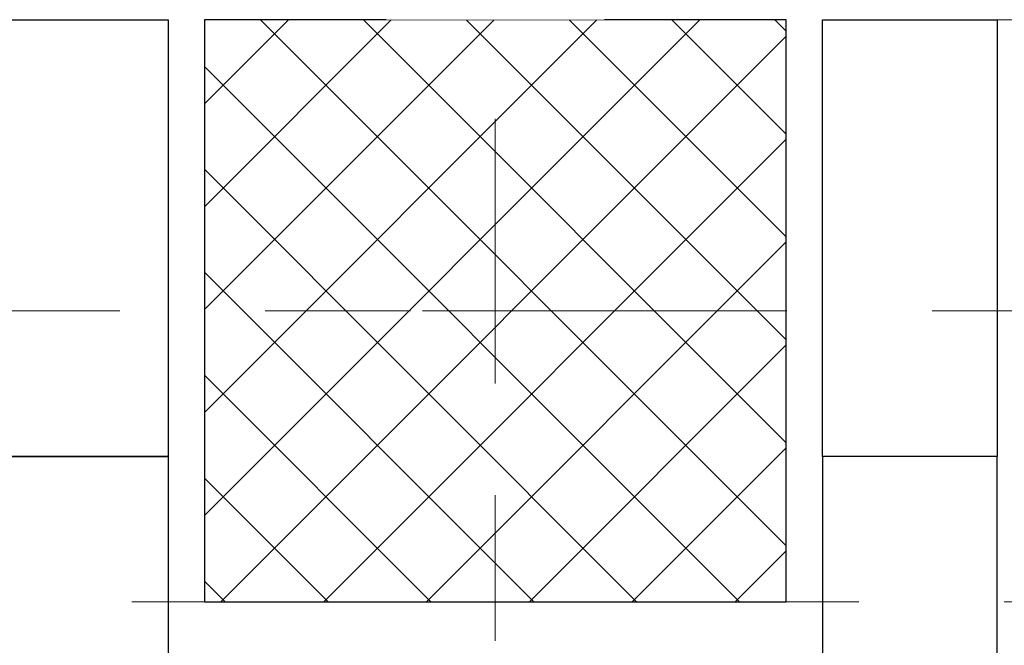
# Model space of a CAD drawing. Header units: metres. Extents: x -180 to 4, y -50 to 6.
# Tile 171 of 256: x -91.498 to -90.821, y -31.427 to -30.997. Entities that reach past the tile are written whole.
import ezdxf

# ---------------------------------------------------------------- set-up
doc = ezdxf.new("R2010")
doc.units = ezdxf.units.M
doc.header["$LTSCALE"] = 0.05
doc.header["$PDMODE"] = 1
doc.header["$PDSIZE"] = -2
doc.linetypes.add('Linienart-20', pattern=[2.116531, 1.058062, -1.058469])
doc.linetypes.add('Linienart-53', pattern=[5.291531, 3.175, -1.058062, 0.352704, -0.705764])
doc.layers.get('0').update_dxf_attribs({"lineweight": 25})
for name, color, linetype, lineweight, true_color in [('00 -Bauelemente -Dämmung innen', 7, 'Continuous', 9, 0xff7fe6), ('00 -Bauelemente -Gipskarton', 7, 'Continuous', 9, 0xff7fe6), ('30 -33 Aussenwände- 3 Aussenstützen', 7, 'Continuous', 50, 0x0000dd), ('30 -33 Aussenwände- 7 Fassade_ Elemente', 7, 'Continuous', 9, 0x00aacc), ('30 -34 Innenwände- 2 nichttragend', 7, 'Continuous', 18, 0xff7fe6), ('30 -35 Decken- 1 Konstruktion-Träger- Stahlbeton', 7, 'Continuous', 13, 0x33aa00), ('70 -76 Bemaßung- 2 Allgemein', 7, 'Continuous', 5, 0x6666cc)]:
    doc.layers.add(name, color=color, linetype=linetype, lineweight=lineweight, true_color=true_color)
doc.layers.add('70 -71 Achsen- 1 Gebäudeachsen', color=7, linetype='Linienart-53', lineweight=18)
doc.layers.add('Keine', color=7, linetype='Continuous', lineweight=9)
doc.styles.add('Arial', font='arial.ttf')
doc.dimstyles.new('k+k 1_50', dxfattribs={"dimtxt": 0.100689, "dimasz": 0.05302, "dimexe": 0.05, "dimexo": 0.15, "dimgap": 0.01, "dimtad": 1, "dimdec": 3, "dimtxsty": 'Arial', "dimblk": 'VW_SLASH', "dimblk1": 'VW_SLASH', "dimblk2": 'VW_SLASH', "dimcen": 0, "dimdle": 0.05, "dimadec": 3, "dimazin": 0, "dimtfac": 0.75, "dimtdec": 3, "dimtix": 1, "dimtmove": 0, "dimatfit": 0, "dimldrblk": 'VW_SLASH-1', "dimfxl": 0.125, "dimfxlon": 1, "dimfrac": 2, "dimtolj": 1, "dimarcsym": 0})

# ---------------------------------------------------------------- blocks, each defined once
blk = doc.blocks.new('Gruppe-2816')
at = {"color": 255}
blk.add_wipeout([(-91.171, -31.79404), (-82.921, -31.79404), (-82.921, -30.99704), (-91.171, -30.99704)], dxfattribs=at).dxf.layer = '30 -33 Aussenwände- 7 Fassade_ Elemente'
at = {"layer": '30 -33 Aussenwände- 7 Fassade_ Elemente'}
for p, q in [((-91.171, -31.24704), (-91.171, -31.14704)), ((-91.121, -31.19704), (-91.221, -31.19704))]:
    blk.add_line(p, q, dxfattribs=at)
at = {"color": 255}
blk.add_wipeout([(-90.946, -31.55204), (-90.946, -30.99704), (-83.146, -30.99704), (-83.146, -31.55204), (-82.991, -31.55204), (-82.991, -31.79404), (-91.101, -31.79404), (-91.101, -31.55204)], dxfattribs=at).dxf.layer = '30 -33 Aussenwände- 7 Fassade_ Elemente'
at = {"layer": '30 -33 Aussenwände- 7 Fassade_ Elemente', "flags": 128}
blk.add_lwpolyline([(-90.946, -31.55204), (-90.946, -30.99704), (-83.146, -30.99704), (-83.146, -31.55204), (-82.991, -31.55204), (-82.991, -31.79404), (-91.101, -31.79404), (-91.101, -31.55204)], close=True, dxfattribs=at)
at = {"color": 255, "lineweight": 25}
blk.add_wipeout([(-90.946, -30.99704), (-90.826, -30.99704), (-90.826, -31.29704), (-90.946, -31.29704)], dxfattribs=at).dxf.layer = '30 -33 Aussenwände- 7 Fassade_ Elemente'
at = {"layer": '30 -33 Aussenwände- 7 Fassade_ Elemente', "lineweight": 25, "flags": 128}
blk.add_lwpolyline([(-90.946, -30.99704), (-90.826, -30.99704), (-90.826, -31.29704), (-90.946, -31.29704)], close=True, dxfattribs=at)
at = {"color": 255, "lineweight": 25}
blk.add_wipeout([(-90.781, -31.58704), (-90.781, -31.55204), (-90.826, -31.55204), (-90.826, -31.29704), (-90.946, -31.29704), (-90.946, -31.58704)], dxfattribs=at).dxf.layer = '30 -33 Aussenwände- 7 Fassade_ Elemente'
at = {"layer": '30 -33 Aussenwände- 7 Fassade_ Elemente', "lineweight": 25, "flags": 128}
blk.add_lwpolyline([(-90.781, -31.58704), (-90.781, -31.55204), (-90.826, -31.55204), (-90.826, -31.29704), (-90.946, -31.29704), (-90.946, -31.58704)], close=True, dxfattribs=at)
blk = doc.blocks.new('Gruppe-2940')
at = {"color": 255}
blk.add_wipeout([(-91.171, -31.79404), (-99.421, -31.79404), (-99.421, -30.99704), (-91.171, -30.99704)], dxfattribs=at).dxf.layer = '30 -33 Aussenwände- 7 Fassade_ Elemente'
at = {"layer": '30 -33 Aussenwände- 7 Fassade_ Elemente'}
for p, q in [((-91.171, -31.24704), (-91.171, -31.14704)), ((-91.221, -31.19704), (-91.121, -31.19704))]:
    blk.add_line(p, q, dxfattribs=at)
at = {"color": 255}
blk.add_wipeout([(-91.396, -31.55204), (-91.396, -30.99704), (-99.196, -30.99704), (-99.196, -31.55204), (-99.351, -31.55204), (-99.351, -31.79404), (-91.241, -31.79404), (-91.241, -31.55204)], dxfattribs=at).dxf.layer = '30 -33 Aussenwände- 7 Fassade_ Elemente'
at = {"layer": '30 -33 Aussenwände- 7 Fassade_ Elemente', "flags": 128}
blk.add_lwpolyline([(-91.396, -31.55204), (-91.396, -30.99704), (-99.196, -30.99704), (-99.196, -31.55204), (-99.351, -31.55204), (-99.351, -31.79404), (-91.241, -31.79404), (-91.241, -31.55204)], close=True, dxfattribs=at)
at = {"color": 255, "lineweight": 25}
blk.add_wipeout([(-91.396, -31.29704), (-91.516, -31.29704), (-91.516, -30.99704), (-91.396, -30.99704)], dxfattribs=at).dxf.layer = '30 -33 Aussenwände- 7 Fassade_ Elemente'
at = {"layer": '30 -33 Aussenwände- 7 Fassade_ Elemente', "lineweight": 25, "flags": 128}
blk.add_lwpolyline([(-91.396, -31.29704), (-91.516, -31.29704), (-91.516, -30.99704), (-91.396, -30.99704)], close=True, dxfattribs=at)
at = {"color": 255, "lineweight": 25}
blk.add_wipeout([(-91.561, -31.58704), (-91.561, -31.55204), (-91.516, -31.55204), (-91.516, -31.29704), (-91.396, -31.29704), (-91.396, -31.58704)], dxfattribs=at).dxf.layer = '30 -33 Aussenwände- 7 Fassade_ Elemente'
at = {"layer": '30 -33 Aussenwände- 7 Fassade_ Elemente', "lineweight": 25, "flags": 128}
blk.add_lwpolyline([(-91.561, -31.58704), (-91.561, -31.55204), (-91.516, -31.55204), (-91.516, -31.29704), (-91.396, -31.29704), (-91.396, -31.58704)], close=True, dxfattribs=at)
blk = doc.blocks.new('Gruppe-4053')
at = {"layer": '30 -33 Aussenwände- 3 Aussenstützen', "linetype": 'Continuous', "lineweight": 9, "transparency": 33554687}
for p, q in [((-91.171, -31.14704), (-91.171, -31.24704)), ((-91.221, -31.19704), (-91.121, -31.19704))]:
    blk.add_line(p, q, dxfattribs=at)
blk = doc.blocks.new('Gruppe-4054')
at = {"color": 255, "lineweight": 25, "transparency": 33554687}
blk.add_wipeout([(-90.971, -30.99704), (-91.371, -30.99704), (-91.371, -31.39704), (-90.971, -31.39704)], dxfattribs=at).dxf.layer = '30 -33 Aussenwände- 3 Aussenstützen'
at = {"layer": '30 -33 Aussenwände- 3 Aussenstützen', "linetype": 'Continuous', "lineweight": 9, "transparency": 33554687}
h = blk.add_hatch(dxfattribs=at)
h.set_pattern_fill('Beton 1mm SRF', style=0, pattern_type=2)
h.set_pattern_definition([(45, (0, 0), (0.03535534, -0.03535534), []), (-45, (0, 0), (0.03535534, 0.03535534), [])])
h.paths.add_polyline_path([(-90.971, -30.99704), (-91.371, -30.99704), (-91.371, -31.39704), (-90.971, -31.39704)])
at = {"layer": '30 -33 Aussenwände- 3 Aussenstützen', "lineweight": 25, "transparency": 33554687, "flags": 128}
blk.add_lwpolyline([(-90.971, -30.99704), (-91.371, -30.99704), (-91.371, -31.39704), (-90.971, -31.39704)], close=True, dxfattribs=at)
at = {"layer": '30 -33 Aussenwände- 3 Aussenstützen', "transparency": 33554687}
blk.add_blockref('Gruppe-4053', (0, 0), dxfattribs=at)
blk = doc.blocks.new('Gruppe-4055')
at = {"layer": '30 -33 Aussenwände- 3 Aussenstützen', "color": 7}
blk.add_blockref('Gruppe-4054', (0, 0), dxfattribs=at)
at = {"layer": '30 -33 Aussenwände- 3 Aussenstützen', "color": 0, "flags": 1}
for tag in ['instanceID', 'IFC_UUID']:
    blk.add_attdef(tag, (-91.371, -31.39704), '', height=0.00018, dxfattribs=at)
blk = doc.blocks.new('Gruppe-4181')
at = {"layer": '30 -35 Decken- 1 Konstruktion-Träger- Stahlbeton', "color": 7, "linetype": 'Linienart-20', "lineweight": 13, "transparency": 33554687}
blk.add_line((-99.221, -31.39704), (-74.871, -31.39704), dxfattribs=at)
at = {"layer": '30 -35 Decken- 1 Konstruktion-Träger- Stahlbeton', "color": 0, "flags": 1}
for tag in ['instanceID', 'IFC_UUID']:
    blk.add_attdef(tag, (-99.221, -31.39704), '', height=0.00018, dxfattribs=at)
blk = doc.blocks.new('_03-OG3_Tragwerk (2D)')
at = {"layer": '30 -33 Aussenwände- 7 Fassade_ Elemente', "color": 7}
blk.add_blockref('Gruppe-2816', (0, 0), dxfattribs=at)
blk.add_blockref('Gruppe-2940', (0, 0), dxfattribs=at)
at = {"layer": '30 -33 Aussenwände- 3 Aussenstützen'}
blk.add_blockref('Gruppe-4055', (0, 0), dxfattribs=at)
at = {"layer": '30 -35 Decken- 1 Konstruktion-Träger- Stahlbeton'}
blk.add_blockref('Gruppe-4181', (0, 0), dxfattribs=at)
at = {"color": 255, "lineweight": 5, "transparency": 33554687}
blk.add_wipeout([(-91.096, -30.99704), (-91.246, -30.99704), (-91.246, -23.14704), (-91.096, -23.14704)], dxfattribs=at).dxf.layer = '30 -34 Innenwände- 2 nichttragend'
blk.add_wipeout([(-91.246, -30.99704), (-91.2335, -30.99704), (-91.2335, -23.14704), (-91.246, -23.14704)], dxfattribs=at).dxf.layer = '00 -Bauelemente -Gipskarton'
blk.add_wipeout([(-91.2335, -30.99704), (-91.221, -30.99704), (-91.221, -23.14704), (-91.2335, -23.14704)], dxfattribs=at).dxf.layer = '00 -Bauelemente -Gipskarton'
blk.add_wipeout([(-91.221, -30.99704), (-91.121, -30.99704), (-91.121, -23.14704), (-91.221, -23.14704)], dxfattribs=at).dxf.layer = '00 -Bauelemente -Dämmung innen'
blk.add_wipeout([(-91.121, -30.99704), (-91.1085, -30.99704), (-91.1085, -23.14704), (-91.121, -23.14704)], dxfattribs=at).dxf.layer = '00 -Bauelemente -Gipskarton'
blk.add_wipeout([(-91.1085, -30.99704), (-91.096, -30.99704), (-91.096, -23.14704), (-91.1085, -23.14704)], dxfattribs=at).dxf.layer = '00 -Bauelemente -Gipskarton'
blk = doc.blocks.new('VW_SLASH')
at = {"color": 0, "linetype": 'ByBlock', "lineweight": -2, "transparency": 16777216}
blk.add_line((0.943, 0), (-1, 0), dxfattribs=at)
at = {"color": 0, "lineweight": 20, "transparency": 16777216, "flags": 128}
blk.add_lwpolyline([(0.5, 0.5), (-0.5, -0.5)], dxfattribs=at)
blk = doc.blocks.new('*D11241')
at = {"layer": '70 -76 Bemaßung- 2 Allgemein', "color": 0, "lineweight": -2}
for p, q in [((-94.016, -44.14704), (-94.016, -44.32204)), ((-91.456, -44.14704), (-91.456, -44.32204)), ((-91.50902, -44.27204), (-93.96298, -44.27204))]:
    blk.add_line(p, q, dxfattribs=at)
at = {"layer": 'Defpoints', "color": 0}
for p in [(-94.016, -31.29704), (-91.456, -31.29704), (-94.016, -44.27204)]:
    blk.add_point(p, dxfattribs=at)
at = {"layer": '70 -76 Bemaßung- 2 Allgemein', "color": 0, "lineweight": -2, "xscale": 0.05302001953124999, "yscale": 0.05302001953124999, "zscale": 0.05302001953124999, "rotation": 180}
blk.add_blockref('VW_SLASH', (-94.016, -44.27204), dxfattribs=at)
at = {"layer": '70 -76 Bemaßung- 2 Allgemein', "color": 0, "lineweight": -2, "xscale": 0.05302001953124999, "yscale": 0.05302001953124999, "zscale": 0.05302001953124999}
blk.add_blockref('VW_SLASH', (-91.456, -44.27204), dxfattribs=at)
at = {"layer": '70 -76 Bemaßung- 2 Allgemein', "color": 0, "insert": (-92.736, -44.20158), "char_height": 0.100689, "attachment_point": 5, "style": 'Arial'}
blk.add_mtext('\\A1;2,56', dxfattribs=at)
blk = doc.blocks.new('VW_SLASH-1')
at = {"color": 0, "linetype": 'ByBlock', "lineweight": -2, "transparency": 16777216}
blk.add_line((0.943, 0), (-1, 0), dxfattribs=at)
at = {"color": 0, "lineweight": 5, "transparency": 16777216, "flags": 128}
blk.add_lwpolyline([(0.5, 0.5), (-0.5, -0.5)], dxfattribs=at)
blk = doc.blocks.new('*D11242')
at = {"layer": '70 -76 Bemaßung- 2 Allgemein', "color": 0, "lineweight": -2}
for p, q in [((-91.456, -44.14704), (-91.456, -44.32204)), ((-91.241, -44.14704), (-91.241, -44.32204)), ((-91.50902, -44.27204), (-91.56204, -44.27204)), ((-91.241, -44.27204), (-91.456, -44.27204)), ((-91.18798, -44.27204), (-91.13496, -44.27204))]:
    blk.add_line(p, q, dxfattribs=at)
at = {"layer": 'Defpoints', "color": 0}
for p in [(-91.456, -31.29704), (-91.241, -31.79404), (-91.456, -44.27204)]:
    blk.add_point(p, dxfattribs=at)
at = {"layer": '70 -76 Bemaßung- 2 Allgemein', "color": 0, "lineweight": -2, "xscale": 0.05302001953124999, "yscale": 0.05302001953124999, "zscale": 0.05302001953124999}
blk.add_blockref('VW_SLASH', (-91.456, -44.27204), dxfattribs=at)
at = {"layer": '70 -76 Bemaßung- 2 Allgemein', "color": 0, "lineweight": -2, "xscale": 0.05302001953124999, "yscale": 0.05302001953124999, "zscale": 0.05302001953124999, "rotation": 180}
blk.add_blockref('VW_SLASH', (-91.241, -44.27204), dxfattribs=at)
at = {"layer": '70 -76 Bemaßung- 2 Allgemein', "color": 0, "insert": (-91.57, -44.18108), "char_height": 0.1006887, "attachment_point": 5, "style": 'Arial'}
blk.add_mtext('\\A1;21\\S5^ ;', dxfattribs=at)
blk = doc.blocks.new('*D11245')
at = {"layer": '70 -76 Bemaßung- 2 Allgemein', "color": 0, "lineweight": -2}
for p, q in [((-91.101, -44.14704), (-91.101, -44.32204)), ((-90.886, -44.14704), (-90.886, -44.32204)), ((-91.15402, -44.27204), (-91.20704, -44.27204)), ((-90.886, -44.27204), (-91.101, -44.27204)), ((-90.83298, -44.27204), (-90.77996, -44.27204))]:
    blk.add_line(p, q, dxfattribs=at)
at = {"layer": 'Defpoints', "color": 0}
for p in [(-90.886, -31.29704), (-91.101, -31.79404), (-91.101, -44.27204)]:
    blk.add_point(p, dxfattribs=at)
at = {"layer": '70 -76 Bemaßung- 2 Allgemein', "color": 0, "lineweight": -2, "xscale": 0.05302001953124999, "yscale": 0.05302001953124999, "zscale": 0.05302001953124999}
blk.add_blockref('VW_SLASH', (-91.101, -44.27204), dxfattribs=at)
at = {"layer": '70 -76 Bemaßung- 2 Allgemein', "color": 0, "lineweight": -2, "xscale": 0.05302001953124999, "yscale": 0.05302001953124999, "zscale": 0.05302001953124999, "rotation": 180}
blk.add_blockref('VW_SLASH', (-90.886, -44.27204), dxfattribs=at)
at = {"layer": '70 -76 Bemaßung- 2 Allgemein', "color": 0, "insert": (-90.7705, -44.18108), "char_height": 0.1006887, "attachment_point": 5, "style": 'Arial'}
blk.add_mtext('\\A1;21\\S5^ ;', dxfattribs=at)
blk = doc.blocks.new('*D11246')
at = {"layer": '70 -76 Bemaßung- 2 Allgemein', "color": 0, "lineweight": -2}
for p, q in [((-90.886, -44.14704), (-90.886, -44.32204)), ((-88.326, -44.14704), (-88.326, -44.32204)), ((-88.37902, -44.27204), (-90.83298, -44.27204))]:
    blk.add_line(p, q, dxfattribs=at)
at = {"layer": 'Defpoints', "color": 0}
for p in [(-90.886, -31.29704), (-88.326, -31.29704), (-90.886, -44.27204)]:
    blk.add_point(p, dxfattribs=at)
at = {"layer": '70 -76 Bemaßung- 2 Allgemein', "color": 0, "lineweight": -2, "xscale": 0.05302001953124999, "yscale": 0.05302001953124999, "zscale": 0.05302001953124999}
for p, rotation in [((-90.886, -44.27204), 179.9999999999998), ((-88.326, -44.27204), 359.9999999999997)]:
    blk.add_blockref('VW_SLASH', p, dxfattribs=dict(at, rotation=rotation))
at = {"layer": '70 -76 Bemaßung- 2 Allgemein', "color": 0, "insert": (-89.606, -44.20158), "char_height": 0.100689, "attachment_point": 5, "style": 'Arial'}
blk.add_mtext('\\A1;2,56', dxfattribs=at)
blk = doc.blocks.new('_Achsen (3D)')
at = {"layer": '70 -71 Achsen- 1 Gebäudeachsen', "transparency": 33554687}
for p, q in [((-91.171, 3.79996), (-91.171, -46.17204)), ((-179.668, -31.19704), (3.826, -31.19704))]:
    blk.add_line(p, q, dxfattribs=at)
blk = doc.blocks.new('Gruppe-9727')
at = {"layer": '70 -76 Bemaßung- 2 Allgemein'}
for p1, p2, picture, middle in [((-91.45599996, -31.29704198), (-94.01599996, -31.29704198), '*D11241', (-92.73599996, -44.20157844)), ((-88.32599996, -31.29704198), (-90.88599996, -31.29704198), '*D11246', (-89.60599996, -44.20157844))]:
    dim = blk.add_aligned_dim(p1=p1, p2=p2, distance=12.975, text='2,56', dimstyle='k+k 1_50', override={"dimtxt": 0.100689, "dimgap": 0.01, "dimdec": 8, "dimpost": '<>', "dimtxsty": 'Arial', "dimtmove": 2}, dxfattribs=at)
    dim.commit()
    dim.dimension.update_dxf_attribs({"geometry": picture, "text_midpoint": middle})
for base, p1, p2, picture, middle in [((-91.45599996, -44.27204198), (-91.24099996, -31.79404198), (-91.45599996, -31.29704198), '*D11242', (-91.57, -44.18107948)), ((-91.10099996, -44.27204198), (-90.88599996, -31.29704198), (-91.10099996, -31.79404198), '*D11245', (-90.77049996, -44.18107948))]:
    dim = blk.add_linear_dim(base=base, p1=p1, p2=p2, text='21\\S5^ ;', dimstyle='k+k 1_50', override={"dimtxt": 0.100689, "dimgap": 0.01, "dimdec": 8, "dimpost": '<>', "dimtxsty": 'Arial', "dimtix": 0, "dimtmove": 2}, dxfattribs=at)
    dim.commit()
    dim.dimension.update_dxf_attribs({"geometry": picture, "text_midpoint": middle, "dimtype": 160})
blk = doc.blocks.new('_OG3_2D Bemaßung_ Beschriftung (2D)')
at = {"layer": '70 -76 Bemaßung- 2 Allgemein'}
blk.add_blockref('Gruppe-9727', (0, 0), dxfattribs=at)

msp = doc.modelspace()

# ---------------------------------------------------------------- block references
at = {"layer": 'Keine', "color": 1}
msp.add_blockref('_03-OG3_Tragwerk (2D)', (0, 0), dxfattribs=at)

# ---------------------------------------------------------------- next in the draw order: block references
msp.add_blockref('_OG3_2D Bemaßung_ Beschriftung (2D)', (0, 0), dxfattribs=at)

# ---------------------------------------------------------------- next in the draw order: block references
msp.add_blockref('_Achsen (3D)', (0, 0), dxfattribs=at)

doc.saveas('drawing.dxf')
